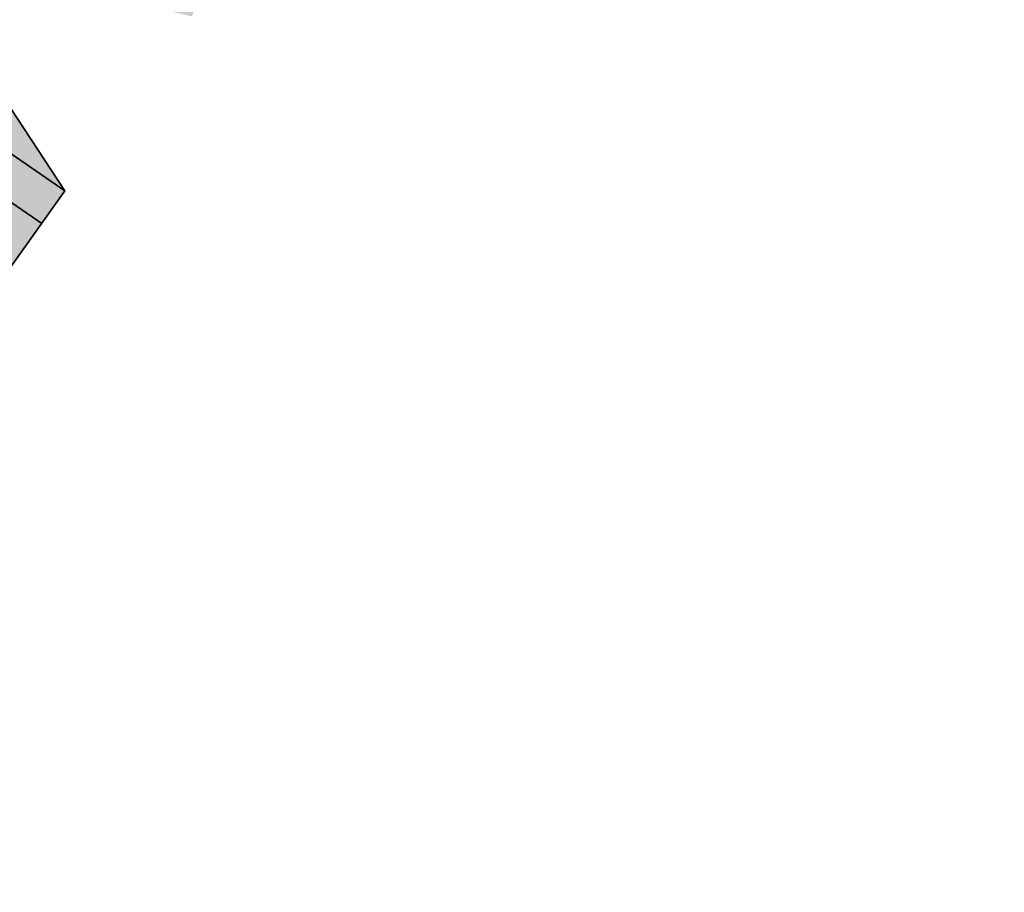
# Model space of a CAD drawing. Header units: metres. Extents: x 202644 to 203075, y 396096 to 396612.
# Tile 12 of 13: x 203057 to 203075, y 396559 to 396575. Entities that reach past the tile are written whole.
import ezdxf

# ---------------------------------------------------------------- set-up
doc = ezdxf.new("R2010")
doc.units = ezdxf.units.M
doc.layers.add('C3D-CORRIDOR', color=7, linetype='Continuous')
for name, color, linetype, lineweight in [('N-WA-GR-GRAS-V', 61, 'Continuous', 18), ('N-WA-GW-AFWERKEN_INZAAIEN-G', 60, 'Continuous', 35), ('N-WA-GW-DIJK_TEEN_BINNEN-G', 90, 'Continuous', 35)]:
    doc.layers.add(name, color=color, linetype=linetype, lineweight=lineweight)

msp = doc.modelspace()

# ---------------------------------------------------------------- hatches: boundary and pattern name
at = {"layer": 'N-WA-GR-GRAS-V', "linetype": 'Continuous', "lineweight": 18}
msp.add_hatch(color=61, dxfattribs=at).paths.add_polyline_path([(203044.767, 396561.85), (203045.749, 396563.288), (203046.877, 396564.94), (203048.004, 396566.592), (203049.132, 396568.244), (203050.259, 396569.896), (203051.387, 396571.548), (203052.515, 396573.199), (203053.642, 396574.851), (203054.77, 396576.503), (203055.897, 396578.155), (203055.988, 396578.287), (203056.179, 396578.567), (203057.586, 396580.623), (203058.997, 396582.676), (203060.412, 396584.726), (203061.831, 396586.773), (203063.254, 396588.818), (203064.681, 396590.86), (203066.113, 396592.899), (203066.819, 396593.902), (203067.548, 396594.935), (203068.987, 396596.968), (203070.43, 396598.999), (203071.877, 396601.026), (203073.038, 396602.646), (203075.447, 396600.918), (203074.245, 396599.333), (203072.523, 396597.508), (203071.036, 396595.515), (203071.48, 396592.157), (203071.738, 396590.435), (203074.148, 396587.247), (203071.043, 396586.404), (203067.419, 396585.912), (203064.002, 396585.265), (203062.046, 396583.595), (203060.507, 396581.635), (203060.102, 396578.897), (203060.663, 396575.504), (203060.448, 396575.243), (203060.377, 396575.097), (203055.13, 396576.257), (203058.026, 396571.858), (203056.868, 396570.228), (203055.7, 396568.604), (203054.537, 396566.976), (203053.376, 396565.346), (203052.215, 396563.718), (203051.186, 396561.999), (203050.083, 396560.33), (203049.175, 396558.841), (203044.767, 396561.85)], flags=0)

# ---------------------------------------------------------------- linework, layer by layer
at = {"layer": 'C3D-CORRIDOR', "color": 7, "linetype": 'Continuous', "lineweight": 35}
msp.add_line((203053.224, 396574.239, 14.155), (203057.597, 396571.254, 13.096), dxfattribs=at)
at = {"layer": 'N-WA-GW-AFWERKEN_INZAAIEN-G', "color": 60, "linetype": 'Continuous', "lineweight": 35}
msp.add_line((203053.642, 396574.851, 14.155), (203058.026, 396571.858, 13.093), dxfattribs=at)
at = {"layer": 'N-WA-GW-DIJK_TEEN_BINNEN-G', "color": 90, "linetype": 'Continuous', "lineweight": 35}
for p, q in [((203058.026, 396571.858, 13.093), (203055.13, 396576.257, 14.068)), ((203056.868, 396570.228, 13.101), (203058.026, 396571.858, 13.093))]:
    msp.add_line(p, q, dxfattribs=at)

doc.saveas('drawing.dxf')
